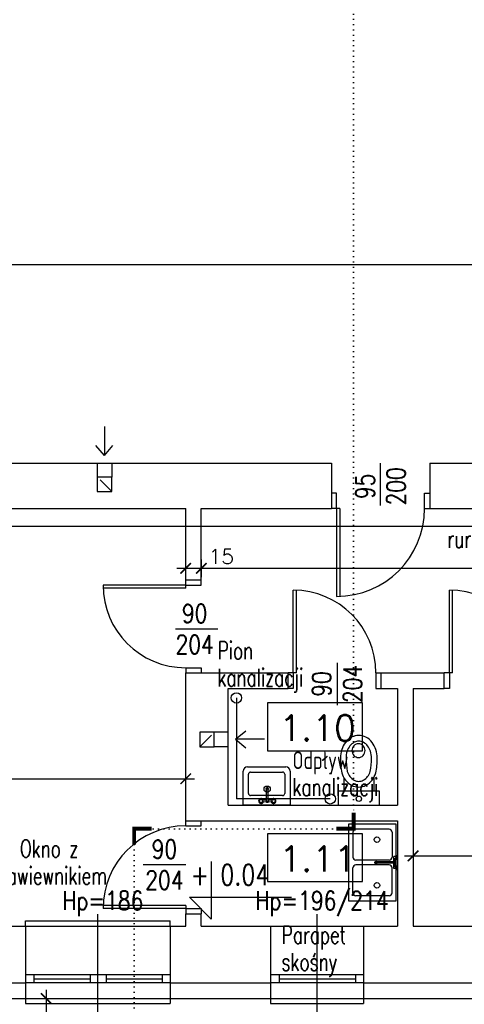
# Model space of a CAD drawing. Header units: millimetres. Extents: x 31969 to 285678, y -69766 to -1123.
# Tile 100 of 176: x 141825 to 142256, y -7339 to -6386. Entities that reach past the tile are written whole.
import ezdxf
from ezdxf.enums import TextEntityAlignment as Align
from ezdxf.lldxf.tags import DXFTag

# ---------------------------------------------------------------- set-up
doc = ezdxf.new("R2010")
doc.units = ezdxf.units.MM
doc.linetypes.add('DOT', pattern=[0.25, 0, -0.25])
doc.linetypes.add('KRE_16_8', pattern=[24, 16, -8])
for name, color, linetype in [('a-biblioteka', 251, 'Continuous'), ('a-izolacja 1', 3, 'Continuous'), ('a-koty', 1, 'Continuous'), ('a-opis 1', 3, 'Continuous'), ('a-opis 2', 1, 'Continuous'), ('a-opis 3', 15, 'Continuous'), ('a-opis stolarki 1', 3, 'Continuous'), ('a-przekrój 1', 3, 'Continuous'), ('a-stolarka istniejąca', 3, 'Continuous'), ('a-stolarka okienna', 3, 'Continuous'), ('a-szkło', 4, 'Continuous'), ('a-wentylacja', 3, 'Continuous'), ('a-wymiary', 11, 'Continuous'), ('a-ściany istniejące murowane', 6, 'Continuous')]:
    doc.layers.add(name, color=color, linetype=linetype)
doc.styles.add('MAREK', font='simplex.shx')
doc.styles.add('RS01507', font='romans.shx', dxfattribs={"width": 0.7, "height": 0.15})
doc.styles.add('WYMIAR', font='romans.shx', dxfattribs={"width": 0.8})
tags = doc.linetypes.add('DASHED', pattern=[0.75, 0.5, -0.25]).pattern_tags.tags
tags[6:7] = [DXFTag(74, 4), DXFTag(75, 0), DXFTag(340, '0'), DXFTag(46, 1.0), DXFTag(50, 0.0), DXFTag(44, 0.0), DXFTag(45, 0.0)]
tags[4:5] = [DXFTag(74, 4), DXFTag(75, 0), DXFTag(340, '0'), DXFTag(46, 1.0), DXFTag(50, 0.0), DXFTag(44, 0.0), DXFTag(45, 0.0)]
doc.dimstyles.new('MAREK', dxfattribs={"dimscale": 0.85, "dimtxt": 17, "dimasz": 12, "dimexe": 10, "dimexo": 0.625, "dimgap": 5, "dimtad": 1, "dimdec": 1, "dimdsep": 46, "dimtxsty": 'MAREK', "dimblk1": 'ARCHTICK', "dimblk2": 'ARCHTICK', "dimsah": 1, "dimcen": 2.5, "dimdle": 10, "dimadec": 0, "dimazin": 0, "dimtfac": 1, "dimtdec": 1, "dimtmove": 1, "dimatfit": 3, "dimldrblk": 'ARCHTICK', "dimfxl": 10, "dimfxlon": 1, "dimtolj": 1, "dimtzin": 0, "dimarcsym": 0})

# ---------------------------------------------------------------- blocks, each defined once
blk = doc.blocks.new('_ARCHTICK')
at = {"color": 0, "linetype": 'ByBlock', "const_width": 0.15}
blk.add_lwpolyline([(-0.5, -0.5), (0.5, 0.5)], dxfattribs=at)
blk = doc.blocks.new('*D9')
at = {"layer": 'a-wymiary', "color": 0, "lineweight": -2, "ltscale": 100}
for p, q in [((141851.02, -7324.36), (141851.02, -7811.36)), ((141842.52, -7332.86), (141859.52, -7332.86)), ((141842.52, -7802.86), (141859.52, -7802.86))]:
    blk.add_line(p, q, dxfattribs=at)
at = {"layer": 'DEFPOINTS', "color": 0, "ltscale": 100}
for p in [(141813.07, -7332.86), (141813.07, -7802.86), (141851.02, -7802.86)]:
    blk.add_point(p, dxfattribs=at)
at = {"layer": 'a-wymiary', "color": 0, "lineweight": -2, "ltscale": 100, "xscale": 10.2, "yscale": 10.2, "zscale": 10.2}
for p, rotation in [((141851.02, -7332.86), 90), ((141851.02, -7802.86), 270)]:
    blk.add_blockref('_ARCHTICK', p, dxfattribs=dict(at, rotation=rotation))
at = {"layer": 'a-wymiary', "color": 0, "ltscale": 100, "insert": (141839.54, -7567.86), "char_height": 14.45, "attachment_point": 5, "rotation": 90, "style": 'MAREK'}
blk.add_mtext('\\A1;470', dxfattribs=at)
blk = doc.blocks.new('A$C4F84698C')
at = {"layer": 'a-biblioteka'}
for p, q in [((1.41, 9.08), (1.7, 12.96)), ((3.39, 9.08), (3.1, 12.96)), ((1.7, 3.84), (1.41, 7.72)), ((2.4, 9.08), (13.76, 9.08)), ((2.4, 7.72), (13.76, 7.72)), ((3.1, 3.84), (3.39, 7.72)), ((13.76, 9.4), (14.46, 9.4)), ((13.76, 7.4), (14.46, 7.4))]:
    blk.add_line(p, q, dxfattribs=at)
for points in [[(13.07, 7.72, 0.009141), (13.1, 7.69, 0.100796), (13.4, 7.48, 0.104546), (13.76, 7.4, 0.104546), (14.11, 7.48, 0.100796), (14.42, 7.69, 0.095911), (14.62, 8.01, 0.09272), (14.69, 8.4, 0.09272), (14.62, 8.79, 0.095911), (14.42, 9.11, 0.100796), (14.11, 9.32, 0.104546), (13.76, 9.4, 0.104546), (13.4, 9.32, 0.100796), (13.1, 9.11, 0.009141), (13.07, 9.08, 0.09272)], [(13.76, 7.72, 0.104546), (13.98, 7.77, 0.100796), (14.19, 7.91, 0.095911), (14.32, 8.13, 0.09272), (14.37, 8.4, 0.09272), (14.32, 8.67, 0.095911), (14.19, 8.89, 0.100796), (13.98, 9.03, 0.104546), (13.76, 9.08, 0.104546)], [(14.46, 7.4, 0.104546), (14.82, 7.48, 0.100796), (15.12, 7.69, 0.095911), (15.33, 8.01, 0.09272), (15.4, 8.4, 0.09272), (15.33, 8.79, 0.095911), (15.12, 9.11, 0.100796), (14.82, 9.32, 0.104546), (14.46, 9.4, 0.104546)]]:
    blk.add_lwpolyline(points, format="xyb", dxfattribs=at)
for centre in [(2.4, 14.4), (2.4, 2.4)]:
    blk.add_circle(centre, 1.6, dxfattribs=at)
for centre, radius, start, end in [((2.4, 14.4), 2.4, 288.47955, 251.52045), ((2.4, 8.4), 1.2, 34.51811, 325.48189), ((2.4, 2.4), 2.4, 108.47955, 71.52045), ((2.4, 8.4), 0.68, 90, 270)]:
    blk.add_arc(centre, radius, start, end, dxfattribs=at)
blk = doc.blocks.new('A$C08C05624')
at = {"color": 0}
for p, q in [((0, 4.13), (0, 41.26)), ((4.13, 45.39), (37.14, 45.39)), ((5.16, 7.22), (5.16, 38.17)), ((7.22, 40.23), (25.79, 40.23)), ((27.85, 38.17), (27.85, 7.22)), ((37.14, 45.39), (37.14, 0)), ((37.14, 0), (4.13, 0)), ((25.79, 5.16), (7.22, 5.16))]:
    blk.add_line(p, q, dxfattribs=at)
for centre, radius, start, end in [((4.13, 41.26), 4.13, 90, 180), ((7.22, 38.17), 2.06, 90, 180), ((25.79, 38.17), 2.06, 0, 90), ((4.13, 4.13), 4.13, 180, 270), ((7.22, 7.22), 2.06, 180, 270), ((25.79, 7.22), 2.06, 270, 0)]:
    blk.add_arc(centre, radius, start, end, dxfattribs=at)
blk = doc.blocks.new('*D70')
at = {"layer": 'a-wymiary', "color": 0, "lineweight": -2, "ltscale": 100}
for p, q in [((140928.07, -6631.7), (140928.07, -6614.7)), ((142442.07, -6631.7), (142442.07, -6614.7)), ((142450.57, -6623.2), (140919.57, -6623.2))]:
    blk.add_line(p, q, dxfattribs=at)
at = {"layer": 'DEFPOINTS', "color": 0, "ltscale": 100}
for p in [(140928.07, -6623.2), (140928.07, -6632.63), (142442.07, -6632.63)]:
    blk.add_point(p, dxfattribs=at)
at = {"layer": 'a-wymiary', "color": 0, "lineweight": -2, "ltscale": 100, "xscale": 10.2, "yscale": 10.2, "zscale": 10.2, "rotation": 180}
blk.add_blockref('_ARCHTICK', (140928.07, -6623.2), dxfattribs=at)
at = {"layer": 'a-wymiary', "color": 0, "lineweight": -2, "ltscale": 100, "xscale": 10.2, "yscale": 10.2, "zscale": 10.2}
blk.add_blockref('_ARCHTICK', (142442.07, -6623.2), dxfattribs=at)
at = {"layer": 'a-wymiary', "color": 0, "ltscale": 100, "insert": (141685.07, -6611.73), "char_height": 14.45, "attachment_point": 5, "style": 'MAREK'}
blk.add_mtext('\\A1;1514', dxfattribs=at)
blk = doc.blocks.new('*D71')
at = {"layer": 'a-wymiary', "color": 0, "lineweight": -2, "ltscale": 100}
for p, q in [((140928.07, -7128.84), (140928.07, -7111.84)), ((141986.07, -7128.84), (141986.07, -7111.84)), ((140919.57, -7120.34), (141994.57, -7120.34))]:
    blk.add_line(p, q, dxfattribs=at)
at = {"layer": 'DEFPOINTS', "color": 0, "ltscale": 100}
for p in [(141986.07, -7120.34), (141986.07, -7160.86), (140928.07, -7175.57)]:
    blk.add_point(p, dxfattribs=at)
at = {"layer": 'a-wymiary', "color": 0, "lineweight": -2, "ltscale": 100, "xscale": 10.2, "yscale": 10.2, "zscale": 10.2, "rotation": 180}
blk.add_blockref('_ARCHTICK', (140928.07, -7120.34), dxfattribs=at)
at = {"layer": 'a-wymiary', "color": 0, "lineweight": -2, "ltscale": 100, "xscale": 10.2, "yscale": 10.2, "zscale": 10.2}
blk.add_blockref('_ARCHTICK', (141986.07, -7120.34), dxfattribs=at)
at = {"layer": 'a-wymiary', "color": 0, "ltscale": 100, "insert": (141457.07, -7108.87), "char_height": 14.45, "attachment_point": 5, "style": 'MAREK'}
blk.add_mtext('\\A1;1058', dxfattribs=at)
blk = doc.blocks.new('*D75')
at = {"layer": 'a-wymiary', "color": 0, "lineweight": -2, "ltscale": 100}
for p, q in [((142206.07, -7186.48), (142206.07, -7203.48)), ((142726.07, -7186.48), (142726.07, -7203.48)), ((142197.57, -7194.98), (142734.57, -7194.98))]:
    blk.add_line(p, q, dxfattribs=at)
at = {"layer": 'DEFPOINTS', "color": 0, "ltscale": 100}
for p in [(142206.07, -7147.86), (142726.07, -7147.86), (142726.07, -7194.98)]:
    blk.add_point(p, dxfattribs=at)
at = {"layer": 'a-wymiary', "color": 0, "lineweight": -2, "ltscale": 100, "xscale": 10.2, "yscale": 10.2, "zscale": 10.2, "rotation": 180}
blk.add_blockref('_ARCHTICK', (142206.07, -7194.98), dxfattribs=at)
at = {"layer": 'a-wymiary', "color": 0, "lineweight": -2, "ltscale": 100, "xscale": 10.2, "yscale": 10.2, "zscale": 10.2}
blk.add_blockref('_ARCHTICK', (142726.07, -7194.98), dxfattribs=at)
at = {"layer": 'a-wymiary', "color": 0, "ltscale": 100, "insert": (142466.07, -7183.5), "char_height": 14.45, "attachment_point": 5, "style": 'MAREK'}
blk.add_mtext('\\A1;520', dxfattribs=at)
blk = doc.blocks.new('*D79')
at = {"layer": 'a-wymiary', "color": 0, "lineweight": -2, "ltscale": 100}
for p, q in [((142001.07, -6908.2), (142001.07, -6925.2)), ((143256.07, -6908.2), (143256.07, -6925.2)), ((143264.57, -6916.7), (141992.57, -6916.7))]:
    blk.add_line(p, q, dxfattribs=at)
at = {"layer": 'DEFPOINTS', "color": 0, "ltscale": 100}
for p in [(142001.07, -6858.86), (143256.07, -6858.86), (142001.07, -6916.7)]:
    blk.add_point(p, dxfattribs=at)
at = {"layer": 'a-wymiary', "color": 0, "lineweight": -2, "ltscale": 100, "xscale": 10.2, "yscale": 10.2, "zscale": 10.2, "rotation": 180}
blk.add_blockref('_ARCHTICK', (142001.07, -6916.7), dxfattribs=at)
at = {"layer": 'a-wymiary', "color": 0, "lineweight": -2, "ltscale": 100, "xscale": 10.2, "yscale": 10.2, "zscale": 10.2}
blk.add_blockref('_ARCHTICK', (143256.07, -6916.7), dxfattribs=at)
at = {"layer": 'a-wymiary', "color": 0, "ltscale": 100, "insert": (142628.57, -6905.23), "char_height": 14.45, "attachment_point": 5, "style": 'MAREK'}
blk.add_mtext('\\A1;1255', dxfattribs=at)
blk = doc.blocks.new('*D80')
at = {"layer": 'a-wymiary', "color": 0, "lineweight": -2, "ltscale": 100}
for p, q in [((141986.07, -6923.07), (141986.07, -6908.2)), ((142001.07, -6908.2), (142001.07, -6925.2)), ((142009.57, -6916.7), (141977.57, -6916.7))]:
    blk.add_line(p, q, dxfattribs=at)
at = {"layer": 'DEFPOINTS', "color": 0, "ltscale": 100}
for p in [(142001.07, -6858.86), (141986.07, -6916.7), (141986.07, -6923.61)]:
    blk.add_point(p, dxfattribs=at)
at = {"layer": 'a-wymiary', "color": 0, "lineweight": -2, "ltscale": 100, "xscale": 10.2, "yscale": 10.2, "zscale": 10.2, "rotation": 180}
blk.add_blockref('_ARCHTICK', (141986.07, -6916.7), dxfattribs=at)
at = {"layer": 'a-wymiary', "color": 0, "lineweight": -2, "ltscale": 100, "xscale": 10.2, "yscale": 10.2, "zscale": 10.2}
blk.add_blockref('_ARCHTICK', (142001.07, -6916.7), dxfattribs=at)
at = {"layer": 'a-wymiary', "color": 0, "ltscale": 100, "insert": (142020.49, -6905.23), "char_height": 14.45, "attachment_point": 5, "style": 'MAREK'}
blk.add_mtext('\\A1;15', dxfattribs=at)

msp = doc.modelspace()

# ---------------------------------------------------------------- linework, layer by layer
at = {"layer": 'a-biblioteka'}
for p, q in [((142138.87, -7119.02), (142138.87, -7132.22)), ((142168.07, -7119.02), (142168.07, -7132.22)), ((142173.47, -7132.22), (142133.47, -7132.22)), ((142133.47, -7132.22), (142133.47, -7145.86)), ((142173.47, -7145.86), (142173.47, -7132.22)), ((142133.47, -7145.86), (142173.47, -7145.86)), ((142147.73, -7172.06), (142147.73, -7196.06)), ((142182.82, -7169.06), (142150.73, -7169.06)), ((142185.82, -7172.06), (142185.82, -7196.06)), ((142182.82, -7199.06), (142150.73, -7199.06)), ((142170.6, -7200.35), (142169.9, -7200.35)), ((142187.23, -7200.67), (142170.6, -7200.67)), ((142187.23, -7202.03), (142170.6, -7202.03)), ((142187.23, -7207.03), (142187.23, -7195.67)), ((142189.87, -7195.67), (142187.23, -7195.67)), ((142188.59, -7205.67), (142188.59, -7197.03)), ((142189.87, -7197.03), (142188.59, -7197.03)), ((142147.73, -7230.57), (142147.73, -7206.57)), ((142182.82, -7203.57), (142150.73, -7203.57)), ((142170.6, -7202.35), (142169.9, -7202.35)), ((142185.82, -7230.57), (142185.82, -7206.57)), ((142189.87, -7207.03), (142187.23, -7207.03)), ((142189.87, -7205.67), (142188.59, -7205.67)), ((142182.82, -7233.57), (142150.73, -7233.57))]:
    msp.add_line(p, q, dxfattribs=at)
msp.add_lwpolyline([(142143.98, -7238.82), (142143.98, -7163.82), (142189.35, -7163.82), (142189.35, -7238.82)], close=True, dxfattribs=at)
for points in [[(142169.9, -7202.35, -0.104546), (142169.54, -7202.28, -0.100796), (142169.24, -7202.06, -0.095911), (142169.03, -7201.74, -0.09272), (142168.96, -7201.35, -0.09272), (142169.03, -7200.97, -0.095911), (142169.24, -7200.65, -0.100796), (142169.54, -7200.43, -0.104546), (142169.9, -7200.35, -0.104546)], [(142171.29, -7202.03, -0.009141), (142171.26, -7202.06, -0.100796), (142170.96, -7202.28, -0.104546), (142170.6, -7202.35, -0.104546), (142170.25, -7202.28, -0.100796), (142169.94, -7202.06, -0.095911), (142169.74, -7201.74, -0.09272), (142169.67, -7201.35, -0.09272), (142169.74, -7200.97, -0.095911), (142169.94, -7200.65, -0.100796), (142170.25, -7200.43, -0.104546), (142170.6, -7200.35, -0.104546), (142170.96, -7200.43, -0.100796), (142171.26, -7200.65, -0.009141), (142171.29, -7200.67, -0.09272)], [(142170.6, -7202.03, -0.104546), (142170.38, -7201.99, -0.100796), (142170.17, -7201.84, -0.095911), (142170.04, -7201.62, -0.09272), (142169.99, -7201.35, -0.09272), (142170.04, -7201.08, -0.095911), (142170.17, -7200.87, -0.100796), (142170.38, -7200.72, -0.104546), (142170.6, -7200.67, -0.104546)]]:
    msp.add_lwpolyline(points, format="xyb", dxfattribs=at)
for centre, radius in [((142064.84, -7130.33), 3), ((142153.53, -7139.69), 2.6), ((142171.06, -7179.21), 2.7), ((142171.06, -7223.42), 2.7)]:
    msp.add_circle(centre, radius, dxfattribs=at)
for centre, radius, start, end in [((142158.28, -7098.87), 22.4, 142.35239, 162.27944), ((142155.34, -7096.6), 18.69, 118.23329, 142.35239), ((142155.34, -7096.6), 13.19, 118.23329, 142.35239), ((142153.47, -7093.12), 14.74, 90, 118.23329), ((142153.34, -7092.73), 6.37, 113.53095, 136.43207), ((142153.47, -7093.12), 9.24, 90, 118.23329), ((142153.21, -7092.43), 6.04, 90, 113.53095), ((142153.21, -7092.43), 6.04, 66.46905, 90), ((142153.47, -7093.12), 14.74, 61.76671, 90), ((142153.47, -7093.12), 9.24, 61.76671, 90), ((142153.07, -7092.73), 6.37, 43.56793, 66.46905), ((142151.6, -7096.6), 13.19, 37.64761, 61.76671), ((142151.6, -7096.6), 18.69, 37.64761, 61.76671), ((142148.67, -7098.87), 22.4, 17.72056, 37.64761), ((142162.9, -7100.35), 27.25, 162.27944, 180), ((142162.9, -7100.35), 21.75, 162.27944, 180), ((142158.28, -7098.87), 16.9, 142.35239, 162.27944), ((142153.87, -7093.05), 7, 158.49514, 180), ((142153.87, -7093.05), 7, 180, 201.50486), ((142153.54, -7092.93), 6.65, 136.43207, 158.49514), ((142153.54, -7093.18), 6.65, 201.50486, 223.56793), ((142152.87, -7092.93), 6.65, 21.50486, 43.56793), ((142152.87, -7093.18), 6.65, 316.43207, 338.49514), ((142152.55, -7093.05), 7, 0, 21.50486), ((142152.55, -7093.05), 7, 338.49514, 0), ((142148.67, -7098.87), 16.9, 17.72056, 37.64761), ((142144.03, -7100.35), 21.76, 359.99759, 17.71815), ((142144.04, -7100.35), 27.25, 0, 17.72056), ((142215.14, -7100.38), 79.49, 179.97957, 190.34923), ((142214.13, -7100.37), 72.98, 179.97867, 190.28018), ((142153.34, -7093.38), 6.37, 223.56793, 246.46905), ((142153.21, -7093.68), 6.04, 246.46905, 270), ((142153.21, -7093.68), 6.04, 270, 293.53095), ((142153.07, -7093.38), 6.37, 293.53095, 316.43207), ((142092.83, -7100.38), 72.96, 349.71893, 0.02079), ((142091.81, -7100.38), 79.49, 349.65077, 0.02043), ((142158.28, -7107.84), 22.4, 197.72056, 217.64761), ((142158.28, -7107.84), 16.9, 199.21226, 217.64761), ((142148.67, -7107.84), 16.9, 322.35239, 340.78774), ((142148.67, -7107.84), 22.4, 322.35239, 342.27944), ((142155.34, -7110.1), 18.69, 217.64761, 241.76671), ((142155.34, -7110.1), 13.19, 217.64761, 241.76671), ((142153.47, -7113.58), 9.24, 241.76671, 270), ((142153.47, -7113.58), 9.24, 270, 298.23329), ((142151.6, -7110.1), 13.19, 298.23329, 322.35239), ((142151.6, -7110.1), 18.69, 298.23329, 322.35239), ((142153.47, -7113.58), 14.74, 241.76671, 270), ((142153.47, -7113.58), 14.74, 270, 298.23329), ((142150.73, -7172.06), 3, 90, 180), ((142182.82, -7172.06), 3, 0, 90), ((142150.73, -7196.06), 3, 180, 270), ((142182.82, -7196.06), 3, 270, 0), ((142192.28, -7196.35), 2.5, 128.2213, 231.7787), ((142150.73, -7206.57), 3, 90, 180), ((142182.82, -7206.57), 3, 0, 90), ((142192.28, -7206.35), 2.5, 128.2213, 231.7787), ((142150.73, -7230.57), 3, 180, 270), ((142182.82, -7230.57), 3, 270, 0)]:
    msp.add_arc(centre, radius, start, end, dxfattribs=at)
at = {"layer": 'a-izolacja 1'}
for p, q in [((141798.07, -7317.86), (141831.07, -7317.86)), ((141971.07, -7317.86), (142068.07, -7317.86)), ((142158.07, -7317.86), (142286.07, -7317.86))]:
    msp.add_line(p, q, dxfattribs=at)
at = {"layer": 'a-koty'}
msp.add_lwpolyline([(142010.8, -7200.22), (142010.8, -7256.1), (141989.58, -7234.87), (142088.23, -7234.87)], dxfattribs=at)
at = {"layer": 'a-opis 1', "linetype": 'DOT', "ltscale": 20}
for p, q in [((142148.48, -6155.97), (142148.5, -7152.57)), ((142148.5, -7168.62), (141936.15, -7168.62)), ((141936.15, -7168.62), (141936.15, -7393.95))]:
    msp.add_line(p, q, dxfattribs=at)
at = {"layer": 'a-opis 2', "const_width": 3.74}
for points in [[(142131.61, -7168.64), (142148.5, -7168.62), (142148.47, -7153.25)], [(141953.03, -7168.6), (141936.15, -7168.62), (141936.18, -7183.99)]]:
    msp.add_lwpolyline(points, dxfattribs=at)
at = {"layer": 'a-opis 3'}
for points in [[(142157.15, -7046.94), (142065.23, -7046.94), (142065.23, -7093.18), (142157.15, -7093.18)], [(142157.15, -7173.49), (142065.23, -7173.49), (142065.23, -7219.72), (142157.15, -7219.72)]]:
    msp.add_lwpolyline(points, close=True, dxfattribs=at)
at = {"layer": 'a-opis stolarki 1'}
for p, q in [((142174.57, -6855.91), (142174.57, -6814.86)), ((141976.19, -6975.36), (142017.24, -6975.36)), ((142132.57, -7007.99), (142132.57, -7049.03)), ((141944.97, -7203.36), (141986.02, -7203.36)), ((141901.07, -7388.29), (141901.07, -7251.17)), ((142113.07, -7388.29), (142113.07, -7251.17))]:
    msp.add_line(p, q, dxfattribs=at)
at = {"layer": 'a-przekrój 1', "ltscale": 100}
for centre in [(142035.06, -7042.12), (142125.87, -7139.75)]:
    msp.add_circle(centre, 5, dxfattribs=at)
at = {"layer": 'a-stolarka istniejąca', "ltscale": 40}
for p, q in [((142132.07, -6843.86), (142127.07, -6843.86)), ((142132.07, -6843.86), (142127.07, -6843.86)), ((142132.07, -6858.86), (142132.07, -6843.86)), ((142217.07, -6858.86), (142217.07, -6843.86)), ((142217.07, -6843.86), (142222.07, -6843.86)), ((142132.07, -6858.86), (142127.07, -6858.86)), ((142132.07, -6858.86), (142132.07, -6943.86)), ((142135.07, -6858.86), (142132.07, -6858.86)), ((142135.07, -6858.86), (142135.07, -6943.81)), ((142217.07, -6858.86), (142222.07, -6858.86)), ((141986.07, -6932.86), (141906.07, -6932.86)), ((141986.07, -6932.86), (141986.07, -6927.86)), ((141986.07, -6932.86), (142001.07, -6932.86)), ((141986.07, -6935.86), (141986.07, -6932.86)), ((142001.07, -6932.86), (142001.07, -6927.86)), ((142001.07, -6932.86), (142001.07, -6927.86)), ((141986.07, -6935.86), (141906.13, -6935.86)), ((142090.07, -7017.86), (142090.07, -6937.86)), ((142093.07, -7017.86), (142093.07, -6937.92)), ((142241.07, -7017.86), (142241.07, -6937.86)), ((142244.07, -7017.86), (142244.07, -6937.92)), ((141986.07, -7012.86), (142001.07, -7012.86)), ((141986.07, -7012.86), (141986.07, -7017.86)), ((142001.07, -7012.86), (142001.07, -7017.86)), ((142090.07, -7017.86), (142085.07, -7017.86)), ((142090.07, -7017.86), (142090.07, -7032.86)), ((142093.07, -7017.86), (142090.07, -7017.86)), ((142170.07, -7017.86), (142170.07, -7032.86)), ((142170.07, -7017.86), (142175.07, -7017.86)), ((142241.07, -7017.86), (142236.07, -7017.86)), ((142241.07, -7017.86), (142241.07, -7032.86)), ((142244.07, -7017.86), (142241.07, -7017.86)), ((142090.07, -7032.86), (142085.07, -7032.86)), ((142090.07, -7032.86), (142085.07, -7032.86)), ((142170.07, -7032.86), (142175.07, -7032.86)), ((142241.07, -7032.86), (142236.07, -7032.86)), ((142241.07, -7032.86), (142236.07, -7032.86)), ((141986.07, -7165.86), (141986.07, -7160.86)), ((142001.07, -7165.86), (142001.07, -7160.86)), ((141986.07, -7165.86), (142001.07, -7165.86)), ((141986.07, -7245.86), (141906.07, -7245.86)), ((141986.07, -7242.86), (141906.13, -7242.86)), ((141986.07, -7242.86), (141986.07, -7245.86)), ((141986.07, -7245.86), (142001.07, -7245.86)), ((141986.07, -7245.86), (141986.07, -7250.86)), ((142001.07, -7245.86), (142001.07, -7250.86)), ((142001.07, -7245.86), (142001.07, -7250.86))]:
    msp.add_line(p, q, dxfattribs=at)
for centre, radius, start, end in [((142132.07, -6858.86), 85, 270, 0), ((141986.07, -6932.86), 80, 180, 270), ((142090.07, -7017.86), 80, 0, 90), ((142241.07, -7017.86), 80, 0, 90), ((141986.07, -7245.86), 80, 90, 180)]:
    msp.add_arc(centre, radius, start, end, dxfattribs=at)
at = {"layer": 'a-stolarka okienna', "linetype": 'DASHED', "lineweight": 25, "ltscale": 40}
msp.add_line((143522.33, -6876.32), (140656.09, -6876.32), dxfattribs=at)
at = {"layer": 'a-stolarka okienna', "linetype": 'DASHED', "lineweight": 25, "ltscale": 20}
for p, q in [((142035.06, -7042.12), (142035.06, -7139.75)), ((142125.87, -7139.75), (142035.06, -7139.75)), ((141831.07, -7262.86), (141971.07, -7262.86)), ((141831.07, -7332.86), (141971.07, -7332.86)), ((142068.07, -7332.86), (142158.07, -7332.86))]:
    msp.add_line(p, q, dxfattribs=at)
at = {"layer": 'a-stolarka okienna', "ltscale": 40}
for p, q in [((141831.07, -7262.86), (141831.07, -7257.86)), ((141831.07, -7257.86), (141971.07, -7257.86)), ((141971.07, -7262.86), (141971.07, -7257.86)), ((141831.07, -7332.86), (141831.07, -7337.86)), ((141971.07, -7332.86), (141971.07, -7337.86)), ((142068.07, -7332.86), (142068.07, -7337.86)), ((142158.07, -7332.86), (142158.07, -7337.86)), ((141831.07, -7337.86), (141971.07, -7337.86)), ((142068.07, -7337.86), (142158.07, -7337.86))]:
    msp.add_line(p, q, dxfattribs=at)
at = {"layer": 'a-stolarka okienna'}
for p, q in [((142068.07, -7262.86), (142158.07, -7262.86)), ((141970.85, -7309.86), (141831.07, -7309.86)), ((141839.3, -7309.86), (141839.3, -7317.86)), ((141893.52, -7309.86), (141893.52, -7317.86)), ((141909.18, -7309.86), (141909.18, -7317.86)), ((141963.41, -7309.86), (141963.41, -7317.86)), ((142158.07, -7309.86), (142068.3, -7309.86)), ((142076.3, -7309.86), (142076.3, -7317.86)), ((142150.3, -7309.86), (142150.3, -7317.86)), ((141971.07, -7317.86), (141831.07, -7317.86)), ((142158.07, -7317.86), (142068.07, -7317.86))]:
    msp.add_line(p, q, dxfattribs=at)
at = {"layer": 'a-szkło', "ltscale": 2}
for p, q in [((141839.3, -7313.86), (141893.52, -7313.86)), ((141909.18, -7313.86), (141963.3, -7313.86)), ((142076.3, -7313.86), (142150.3, -7313.86))]:
    msp.add_line(p, q, dxfattribs=at)
at = {"layer": 'a-wentylacja', "linetype": 'DASHED', "ltscale": 0.009}
for p, q in [((141907.35, -6779.5), (141907.35, -6807.62)), ((141907.35, -6807.62), (141899.2, -6797.87)), ((141907.35, -6807.62), (141915.49, -6797.87)), ((142034.32, -7082.14), (142044.07, -7073.99)), ((142062.43, -7082.14), (142034.32, -7082.14)), ((142034.32, -7082.14), (142044.07, -7090.29))]:
    msp.add_line(p, q, dxfattribs=at)
at = {"layer": 'a-wentylacja', "linetype": 'KRE_16_8'}
for p, q in [((141900.57, -6814.86), (141900.57, -6828.37)), ((141914.57, -6814.86), (141914.57, -6828.37)), ((141914.57, -6842.37), (141900.57, -6828.37)), ((141999.57, -7089.36), (142013.57, -7075.36)), ((142027.07, -7075.36), (142013.57, -7075.36)), ((142027.07, -7089.36), (142013.57, -7089.36))]:
    msp.add_line(p, q, dxfattribs=at)
for points in [[(141914.57, -6842.37), (141914.57, -6828.37), (141900.57, -6828.37), (141900.57, -6842.37)], [(141999.57, -7089.36), (142013.57, -7089.36), (142013.57, -7075.36), (141999.57, -7075.36)]]:
    msp.add_lwpolyline(points, close=True, dxfattribs=at)
at = {"layer": 'a-ściany istniejące murowane'}
for p, q in [((141318.07, -6814.86), (142127.07, -6814.86)), ((142127.07, -6814.86), (142127.07, -6858.86)), ((142222.07, -6814.86), (142222.07, -6858.86)), ((142222.07, -6814.86), (142442.07, -6814.86)), ((141318.07, -6858.86), (141986.07, -6858.86)), ((141986.07, -6927.86), (141986.07, -6858.86)), ((142001.07, -6927.86), (142001.07, -6858.86)), ((142001.07, -6858.86), (142127.07, -6858.86)), ((142222.07, -6858.86), (142743.07, -6858.86)), ((141986.07, -6927.86), (142001.07, -6927.86)), ((141986.07, -7017.86), (142085.07, -7017.86)), ((141986.07, -7160.86), (141986.07, -7017.86)), ((142085.07, -7032.86), (142085.07, -7017.86)), ((142175.07, -7032.86), (142175.07, -7017.86)), ((142175.07, -7017.86), (142236.07, -7017.86)), ((142236.07, -7032.86), (142236.07, -7017.86)), ((142027.07, -7032.86), (142085.07, -7032.86)), ((142027.07, -7145.86), (142027.07, -7032.86)), ((142175.07, -7032.86), (142191.07, -7032.86)), ((142191.07, -7032.86), (142191.07, -7145.86)), ((142206.07, -7032.86), (142206.07, -7262.86)), ((142206.07, -7032.86), (142236.07, -7032.86)), ((142027.07, -7145.86), (142191.07, -7145.86)), ((141986.07, -7160.86), (142191.07, -7160.86)), ((142191.07, -7160.86), (142191.07, -7262.86)), ((141986.07, -7262.86), (141986.07, -7250.86)), ((141986.07, -7250.86), (142001.07, -7250.86)), ((142001.07, -7262.86), (142001.07, -7250.86)), ((141146.07, -7262.86), (141831.07, -7262.86)), ((141831.07, -7262.86), (141831.07, -7332.86)), ((141971.07, -7262.86), (141986.07, -7262.86)), ((141971.07, -7262.86), (141971.07, -7332.86)), ((142001.07, -7262.86), (142068.07, -7262.86)), ((142068.07, -7262.86), (142068.07, -7332.86)), ((142158.07, -7262.86), (142158.07, -7332.86)), ((142158.07, -7262.86), (142191.07, -7262.86)), ((142206.07, -7262.86), (142286.07, -7262.86)), ((141813.07, -7332.86), (141831.07, -7332.86)), ((141971.07, -7332.86), (142068.07, -7332.86)), ((142158.07, -7332.86), (142286.07, -7332.86))]:
    msp.add_line(p, q, dxfattribs=at)

# ---------------------------------------------------------------- block references
at = {"layer": 'a-biblioteka'}
for name, p, rotation in [('A$C08C05624', (142041.62, -7108.73), 270), ('A$C4F84698C', (142073.39, -7144.25), 89.99999999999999)]:
    msp.add_blockref(name, p, dxfattribs=dict(at, rotation=rotation))

# ---------------------------------------------------------------- texts
at = {"layer": 'a-koty', "insert": (141991.01, -7203.36), "char_height": 19.8, "width": 462.9754, "attachment_point": 1, "style": 'WYMIAR'}
msp.add_mtext('+ 0.04', dxfattribs=at)
at = {"layer": 'a-opis 1', "ltscale": 40, "style": 'RS01507', "width": 0.7}
for s, height, p in [('rura gazu przy suficie', 17.1027, (142239.21, -6888.28)), ('Pion ', 17.103, (142017, -6996.14)), ('kanalizacji', 17.1027, (142016.73, -7022.35)), ('Odpływ ', 17.103, (142089.31, -7102.36)), ('kanalizacji', 17.1027, (142089.31, -7128.31)), ('Okno z ', 17.103, (141825.76, -7187.89)), ('nawiewnikiem', 17.1027, (141803.35, -7214.09)), ('Parapet ', 17.103, (142078.98, -7271.32)), ('skośny', 17.103, (142078.71, -7297.52))]:
    msp.add_text(s, height=height, dxfattribs=at).set_placement(p, align=Align.MIDDLE_LEFT)
at = {"layer": 'a-opis 3', "style": 'MAREK'}
for s, p in [('1.10', (142076.71, -7083.47)), ('1.11', (142076.71, -7210.02))]:
    msp.add_text(s, height=24.659, dxfattribs=at).set_placement(p)
at = {"layer": 'a-opis stolarki 1', "char_height": 18, "width": 35.8438, "attachment_point": 7, "rotation": 90, "style": 'WYMIAR'}
for s, insert in [('\\pxqc;\\P95\\P200', (142198.55, -6855.33)), ('\\pxqc;\\P90\\P204', (142156.55, -7046.46))]:
    msp.add_mtext(s, dxfattribs=dict(at, insert=insert))
at = {"layer": 'a-opis stolarki 1', "char_height": 18, "width": 35.8438, "style": 'WYMIAR'}
for s, insert, attachment_point in [('\\pxqc;\\P90\\P204', (141976.77, -6999.35), 7), ('\\pxqc;\\P90\\P204', (141947.55, -7227.35), 7), ('\\pxqc;Hp=186', (141923.78, -7253.18), 9), ('\\pxqc;Hp=196/214', (142135.78, -7253.18), 9)]:
    msp.add_mtext(s, dxfattribs=dict(at, insert=insert, attachment_point=attachment_point))

# ---------------------------------------------------------------- dimensions: what is measured, and where the dimension line sits
at = {"layer": 'a-wymiary', "ltscale": 100}
for base, p1, p2, picture, middle in [((140928.07, -6623.2), (142442.07, -6632.63), (140928.07, -6632.63), '*D70', (141685.07, -6611.73)), ((142001.07, -6916.7), (143256.07, -6858.86), (142001.07, -6858.86), '*D79', (142628.57, -6905.23)), ((141986.07, -7120.34), (140928.07, -7175.57), (141986.07, -7160.86), '*D71', (141457.07, -7108.87)), ((142726.07, -7194.98), (142206.07, -7147.86), (142726.07, -7147.86), '*D75', (142466.07, -7183.5))]:
    dim = msp.add_linear_dim(base=base, p1=p1, p2=p2, dimstyle='MAREK', dxfattribs=at)
    dim.commit()
    dim.dimension.update_dxf_attribs({"geometry": picture, "text_midpoint": middle})
dim = msp.add_linear_dim(base=(141986.07, -6916.7), p1=(142001.07, -6858.86), p2=(141986.07, -6923.61), dimstyle='MAREK', dxfattribs=at)
dim.commit()
dim.dimension.update_dxf_attribs({"geometry": '*D80', "text_midpoint": (142020.49, -6916.7), "dimtype": 160})
dim = msp.add_linear_dim(base=(141851.02, -7802.86), p1=(141813.07, -7332.86), p2=(141813.07, -7802.86), angle=90, dimstyle='MAREK', dxfattribs=at)
dim.commit()
dim.dimension.update_dxf_attribs({"geometry": '*D9', "text_midpoint": (141839.54, -7567.86)})

doc.saveas('drawing.dxf')
